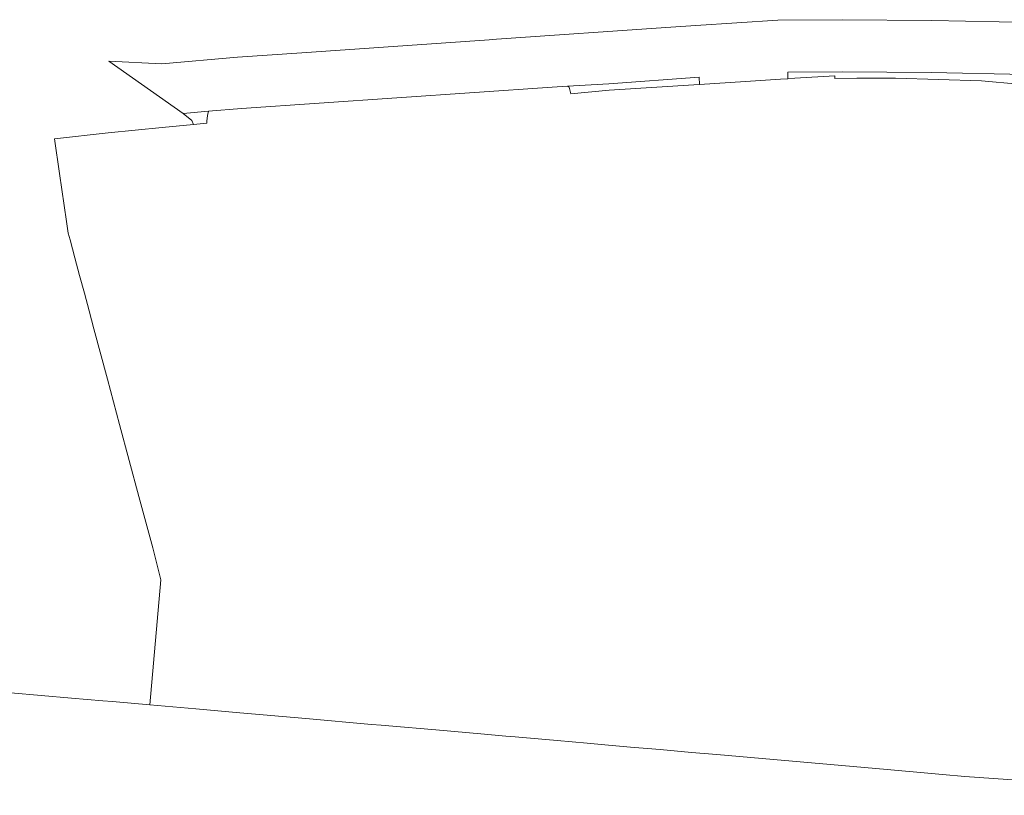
# Model space of a CAD drawing. Header units: millimetres. Extents: x -191 to 81095, y -508122 to 28741.
# Tile 8 of 255: x 3495 to 3763, y 10162 to 10373. Entities that reach past the tile are written whole.
import ezdxf

# ---------------------------------------------------------------- set-up
doc = ezdxf.new("R2010")
doc.units = ezdxf.units.MM
doc.linetypes.add('VE22-087 DB - VST Hervest-Dorsten ALK VA2736$0$1', pattern=[0])
for name, color, linetype, lineweight in [('VE22-087 DB - VST Hervest-Dorsten ALK VA2736$0$AX_Flurstueck', 9, 'VE22-087 DB - VST Hervest-Dorsten ALK VA2736$0$1', 18), ('VE22-087 DB - VST Hervest-Dorsten ALK VA2736$0$AX_Strassenverkehr', 7, 'VE22-087 DB - VST Hervest-Dorsten ALK VA2736$0$1', 18), ('VE22-087 DB - VST Hervest-Dorsten ALK VA2736$0$Flurgrenzen', 9, 'VE22-087 DB - VST Hervest-Dorsten ALK VA2736$0$1', 18)]:
    doc.layers.add(name, color=color, linetype=linetype, lineweight=lineweight)
doc.layers.add('XREF ALK Kataster', color=251, linetype='Continuous')

# ---------------------------------------------------------------- blocks, each defined once
blk = doc.blocks.new('VE22-087 DB - VST Hervest-Dorsten ALK VA2736')
at = {"layer": 'VE22-087 DB - VST Hervest-Dorsten ALK VA2736$0$AX_Flurstueck', "linetype": 'VE22-087 DB - VST Hervest-Dorsten ALK VA2736$0$1', "lineweight": 13, "ltscale": 0.5}
blk.add_polyline3d([(3881.84, 10369.47, 0), (3761.49, 10371.92, 0), (3743.21, 10372.25, 0), (3718.84, 10372.51, 0), (3701.43, 10372.41, 0), (3679.14, 10370.92, 0), (3672.3, 10370.46, 0), (3625.01, 10367.21, 0), (3622.95, 10367.05, 0), (3572.11, 10363.54, 0), (3554.65, 10362.34, 0), (3534.07, 10360.49, 0), (3519.66, 10361.21, 0), (3539.91, 10347.03, 0), (3546.73, 10347.64, 0), (3555.71, 10348.43, 0), (3640.1, 10354.23, 0), (3644.24, 10354.46, 0), (3655.51, 10355.08, 0), (3680.06, 10356.94, 0), (3680.1, 10354.88, 0), (3692.62, 10355.72, 0), (3702.14, 10356.36, 0), (3704.09, 10356.49, 0), (3704.08, 10358.3, 0), (3718.95, 10358.39, 0), (3743.01, 10358.18, 0), (3768.68, 10357.67, 0)], dxfattribs=at)
at = {"layer": 'VE22-087 DB - VST Hervest-Dorsten ALK VA2736$0$AX_Strassenverkehr', "color": 253, "linetype": 'VE22-087 DB - VST Hervest-Dorsten ALK VA2736$0$1', "lineweight": 13, "ltscale": 0.5, "true_color": 0x999999}
blk.add_polyline3d([(3881.84, 10369.47, 0), (3761.49, 10371.92, 0), (3743.21, 10372.25, 0), (3718.84, 10372.51, 0), (3701.43, 10372.41, 0), (3679.14, 10370.92, 0), (3672.3, 10370.46, 0), (3625.01, 10367.21, 0), (3622.95, 10367.05, 0), (3572.11, 10363.54, 0), (3554.65, 10362.34, 0), (3534.07, 10360.49, 0), (3519.66, 10361.21, 0), (3539.91, 10347.03, 0), (3542.21, 10345.13, 0), (3542.71, 10344.02, 0), (3546.29, 10344.42, 0), (3546.29, 10344.99, 0), (3546.48, 10346.48, 0), (3546.73, 10347.64, 0), (3555.71, 10348.43, 0), (3640.1, 10354.23, 0), (3644.24, 10354.46, 0), (3644.67, 10354.21, 0), (3645.16, 10352.34, 0), (3655.6, 10353.33, 0), (3680.06, 10354.88, 0), (3680.1, 10354.88, 0), (3692.62, 10355.72, 0), (3702.14, 10356.36, 0), (3704.09, 10356.49, 0), (3706.05, 10356.61, 0), (3716.83, 10357.28, 0), (3716.85, 10356.55, 0), (3722.83, 10356.59, 0), (3723.29, 10356.6, 0), (3733.39, 10356.67, 0), (3756.71, 10355.88, 0), (3766.77, 10355.04, 0)], dxfattribs=at)
at = {"layer": 'VE22-087 DB - VST Hervest-Dorsten ALK VA2736$0$Flurgrenzen', "ltscale": 0.5}
for points in [[(3493.05, 10189.73, 0), (3509.58, 10188.28, 0), (3518.08, 10187.53, 0), (3520.69, 10187.31, 0), (3530.83, 10186.42, 0), (3533.77, 10220.42, 0), (3531.59, 10229.05, 0), (3527.83, 10243.05, 0), (3522.6, 10262.57, 0), (3519.3, 10274.88, 0), (3515.64, 10288.51, 0), (3514.32, 10293.41, 0), (3513.04, 10298.21, 0), (3511.75, 10303.02, 0), (3510.45, 10307.87, 0), (3509.15, 10312.7, 0), (3508.67, 10314.5, 0), (3508.21, 10317.66, 0), (3506.32, 10330.76, 0), (3504.96, 10340.19, 0), (3519.49, 10341.82, 0), (3534.14, 10343.2, 0), (3542.71, 10344.02, 0), (3542.21, 10345.13, 0), (3539.91, 10347.03, 0), (3519.66, 10361.21, 0), (3534.07, 10360.49, 0), (3554.65, 10362.34, 0), (3572.11, 10363.54, 0), (3622.95, 10367.05, 0), (3625.01, 10367.21, 0), (3672.3, 10370.46, 0), (3679.14, 10370.92, 0), (3701.43, 10372.41, 0), (3718.84, 10372.51, 0), (3743.21, 10372.25, 0), (3761.49, 10371.92, 0), (3881.84, 10369.47, 0)], [(3881.84, 10369.47, 0), (3761.49, 10371.92, 0), (3743.21, 10372.25, 0), (3718.84, 10372.51, 0), (3701.43, 10372.41, 0), (3679.14, 10370.92, 0), (3672.3, 10370.46, 0), (3625.01, 10367.21, 0), (3622.95, 10367.05, 0), (3572.11, 10363.54, 0), (3554.65, 10362.34, 0), (3534.07, 10360.49, 0), (3519.66, 10361.21, 0), (3539.91, 10347.03, 0), (3542.21, 10345.13, 0), (3542.71, 10344.02, 0), (3534.14, 10343.2, 0), (3519.49, 10341.82, 0), (3504.96, 10340.19, 0), (3506.32, 10330.76, 0), (3508.21, 10317.66, 0), (3508.67, 10314.5, 0), (3509.15, 10312.7, 0), (3510.45, 10307.87, 0), (3511.75, 10303.02, 0), (3513.04, 10298.21, 0), (3514.32, 10293.41, 0), (3515.64, 10288.51, 0), (3519.3, 10274.88, 0), (3522.6, 10262.57, 0), (3527.83, 10243.05, 0), (3531.59, 10229.05, 0), (3533.77, 10220.42, 0), (3530.83, 10186.42, 0), (3543.29, 10185.33, 0), (3555.23, 10184.28, 0), (3573.15, 10182.71, 0), (3591.06, 10181.14, 0), (3593.65, 10180.91, 0), (3610.56, 10179.43, 0), (3613.56, 10179.17, 0), (3620.73, 10178.54, 0), (3627.5, 10177.95, 0), (3630.06, 10177.72, 0), (3641.43, 10176.72, 0), (3649.57, 10176.01, 0), (3655.37, 10175.5, 0), (3661.4, 10174.97, 0), (3669.45, 10174.27, 0), (3677.91, 10173.53, 0), (3684.82, 10172.92, 0), (3700.24, 10171.57, 0), (3715.67, 10170.22, 0), (3731.09, 10168.87, 0), (3744.13, 10167.72, 0), (3746.14, 10167.55, 0), (3752.21, 10167.01, 0), (3824.85, 10161.87, 0)], [(3824.85, 10161.87, 0), (3752.21, 10167.01, 0), (3746.14, 10167.55, 0), (3744.13, 10167.72, 0), (3731.09, 10168.87, 0), (3715.67, 10170.22, 0), (3700.24, 10171.57, 0), (3684.82, 10172.92, 0), (3677.91, 10173.53, 0), (3669.45, 10174.27, 0), (3661.4, 10174.97, 0), (3655.37, 10175.5, 0), (3649.57, 10176.01, 0), (3641.43, 10176.72, 0), (3630.06, 10177.72, 0), (3627.5, 10177.95, 0), (3620.73, 10178.54, 0), (3613.56, 10179.17, 0), (3610.56, 10179.43, 0), (3593.65, 10180.91, 0), (3591.06, 10181.14, 0), (3573.15, 10182.71, 0), (3555.23, 10184.28, 0), (3543.29, 10185.33, 0), (3530.83, 10186.42, 0), (3520.69, 10187.31, 0), (3518.08, 10187.53, 0), (3509.58, 10188.28, 0), (3493.05, 10189.73, 0)]]:
    blk.add_polyline3d(points, dxfattribs=at)

msp = doc.modelspace()

# ---------------------------------------------------------------- block references
at = {"layer": 'XREF ALK Kataster', "color": 251}
msp.add_blockref('VE22-087 DB - VST Hervest-Dorsten ALK VA2736', (0, 0), dxfattribs=at)

doc.saveas('drawing.dxf')
